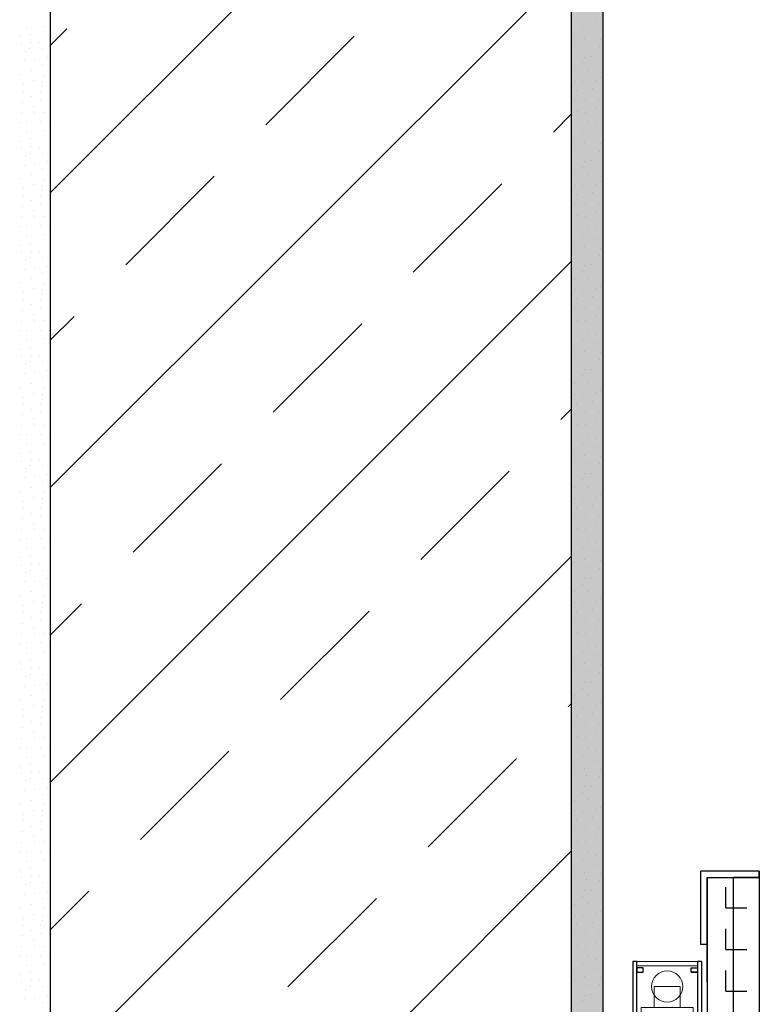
# Model space of a CAD drawing. Header units: millimetres. Extents: x -4577 to 1032787, y -66234 to 201209.
# Tile 177 of 256: x 3107 to 3462, y -7648 to -7176. Entities that reach past the tile are written whole.
import ezdxf

# ---------------------------------------------------------------- set-up
doc = ezdxf.new("R2010")
doc.units = ezdxf.units.MM
doc.linetypes.add('510_5_2OG_ELT_1004$0$11-07-22_DS_2OG$0$AUSGEZOGEN', pattern=[0])
doc.layers.add('510_5_2OG_ELT_1004$0$11-07-22_DS_2OG$0$Nichttragende_Bauteile', color=8, linetype='510_5_2OG_ELT_1004$0$11-07-22_DS_2OG$0$AUSGEZOGEN')
doc.layers.add('510_5_2OG_ELT_1004$0$11-07-22_DS_2OG$0$Tragende_Bauteile', color=8, linetype='510_5_2OG_ELT_1004$0$11-07-22_DS_2OG$0$AUSGEZOGEN')
pattern_1 = [(0, (1905.797, -66881.692), (20, 20), [10, -10]), (90, (1905.797, -66881.692), (20, 20), [10, -10])]

# ---------------------------------------------------------------- blocks, each defined once
blk = doc.blocks.new('510_5_2OG_ELT_1004$0$11-07-22_DS_2OG$0$MUSTER_0')
at = {"layer": '510_5_2OG_ELT_1004$0$11-07-22_DS_2OG$0$Nichttragende_Bauteile', "color": 7, "linetype": '510_5_2OG_ELT_1004$0$11-07-22_DS_2OG$0$AUSGEZOGEN', "lineweight": 18}
for p, q in [((1.21465, 59.71225), (1.21465, 59.71225)), ((1.22275, 59.713), (1.22275, 59.713)), ((1.48115, 59.71295), (1.48115, 59.71295)), ((1.48785, 59.71535), (1.48785, 59.71535)), ((1.2116, 59.70795), (1.2116, 59.70795)), ((1.2168, 59.70895), (1.2168, 59.70895)), ((1.47685, 59.7094), (1.47685, 59.7094)), ((1.48225, 59.70715), (1.48225, 59.70715)), ((1.48845, 59.71095), (1.48845, 59.71095)), ((1.4897, 59.7066), (1.4897, 59.7066)), ((1.2123, 59.70445), (1.2123, 59.70445)), ((1.21615, 59.70215), (1.21615, 59.70215)), ((1.2171, 59.7052), (1.2171, 59.7052)), ((1.221, 59.70505), (1.221, 59.70505)), ((1.2222, 59.70215), (1.2222, 59.70215)), ((1.4776, 59.7059), (1.4776, 59.7059)), ((1.4834, 59.70345), (1.4834, 59.70345)), ((1.48965, 59.7031), (1.48965, 59.7031)), ((1.21405, 59.70105), (1.21405, 59.70105)), ((1.22455, 59.69795), (1.22455, 59.69795)), ((1.48285, 59.69825), (1.48285, 59.69825)), ((1.4858, 59.6985), (1.4858, 59.6985)), ((1.2138, 59.69645), (1.2138, 59.69645)), ((1.2184, 59.6968), (1.2184, 59.6968)), ((1.2223, 59.6947), (1.2223, 59.6947)), ((1.48145, 59.69545), (1.48145, 59.69545)), ((1.48825, 59.694), (1.48825, 59.694)), ((1.2119, 59.68995), (1.2119, 59.68995)), ((1.21725, 59.6918), (1.21725, 59.6918)), ((1.223, 59.6896), (1.223, 59.6896)), ((1.47735, 59.69175), (1.47735, 59.69175)), ((1.48385, 59.69195), (1.48385, 59.69195)), ((1.48995, 59.6884), (1.48995, 59.6884)), ((1.21325, 59.6851), (1.21325, 59.6851)), ((1.2179, 59.687), (1.2179, 59.687)), ((1.2225, 59.6863), (1.2225, 59.6863)), ((1.2225, 59.6842), (1.2225, 59.6842)), ((1.47775, 59.6866), (1.47775, 59.6866)), ((1.4814, 59.6864), (1.4814, 59.6864)), ((1.48585, 59.6832), (1.48585, 59.6832)), ((1.4874, 59.68715), (1.4874, 59.68715)), ((1.2131, 59.68185), (1.2131, 59.68185)), ((1.21695, 59.67935), (1.21695, 59.67935)), ((1.22155, 59.68155), (1.22155, 59.68155)), ((1.4784, 59.68225), (1.4784, 59.68225)), ((1.48315, 59.68155), (1.48315, 59.68155)), ((1.21255, 59.67665), (1.21255, 59.67665)), ((1.21785, 59.6747), (1.21785, 59.6747)), ((1.2213, 59.6779), (1.2213, 59.6779)), ((1.4773, 59.6774), (1.4773, 59.6774)), ((1.4827, 59.67755), (1.4827, 59.67755)), ((1.48755, 59.6736), (1.48755, 59.6736)), ((1.4889, 59.67795), (1.4889, 59.67795)), ((1.21205, 59.67155), (1.21205, 59.67155)), ((1.21835, 59.67185), (1.21835, 59.67185)), ((1.22295, 59.6717), (1.22295, 59.6717)), ((1.4787, 59.67205), (1.4787, 59.67205)), ((1.4826, 59.67175), (1.4826, 59.67175)), ((1.2114, 59.667), (1.2114, 59.667)), ((1.21465, 59.6672), (1.21465, 59.6672)), ((1.22115, 59.6672), (1.22115, 59.6672)), ((1.2255, 59.6672), (1.2255, 59.6672)), ((1.4794, 59.66715), (1.4794, 59.66715)), ((1.48435, 59.66715), (1.48435, 59.66715)), ((1.48785, 59.66535), (1.48785, 59.66535)), ((1.491, 59.6678), (1.491, 59.6678)), ((1.21465, 59.66225), (1.21465, 59.66225)), ((1.22275, 59.663), (1.22275, 59.663)), ((1.47685, 59.6594), (1.47685, 59.6594)), ((1.48115, 59.66295), (1.48115, 59.66295)), ((1.48845, 59.66095), (1.48845, 59.66095)), ((1.2116, 59.65795), (1.2116, 59.65795)), ((1.2168, 59.65895), (1.2168, 59.65895)), ((1.2171, 59.6552), (1.2171, 59.6552)), ((1.221, 59.65505), (1.221, 59.65505)), ((1.4776, 59.6559), (1.4776, 59.6559)), ((1.48225, 59.65715), (1.48225, 59.65715)), ((1.4897, 59.6566), (1.4897, 59.6566)), ((1.2123, 59.65445), (1.2123, 59.65445)), ((1.21405, 59.65105), (1.21405, 59.65105)), ((1.21615, 59.65215), (1.21615, 59.65215)), ((1.2222, 59.65215), (1.2222, 59.65215)), ((1.4834, 59.65345), (1.4834, 59.65345)), ((1.48965, 59.6531), (1.48965, 59.6531)), ((1.2138, 59.64645), (1.2138, 59.64645)), ((1.2184, 59.6468), (1.2184, 59.6468)), ((1.22455, 59.64795), (1.22455, 59.64795)), ((1.48145, 59.64545), (1.48145, 59.64545)), ((1.48285, 59.64825), (1.48285, 59.64825)), ((1.4858, 59.6485), (1.4858, 59.6485)), ((1.21725, 59.6418), (1.21725, 59.6418)), ((1.2223, 59.6447), (1.2223, 59.6447)), ((1.47735, 59.64175), (1.47735, 59.64175)), ((1.48385, 59.64195), (1.48385, 59.64195)), ((1.48825, 59.644), (1.48825, 59.644)), ((1.2119, 59.63995), (1.2119, 59.63995)), ((1.2179, 59.637), (1.2179, 59.637)), ((1.2225, 59.6363), (1.2225, 59.6363)), ((1.223, 59.6396), (1.223, 59.6396)), ((1.47775, 59.6366), (1.47775, 59.6366)), ((1.4814, 59.6364), (1.4814, 59.6364)), ((1.4874, 59.63715), (1.4874, 59.63715)), ((1.48995, 59.6384), (1.48995, 59.6384)), ((1.2131, 59.63185), (1.2131, 59.63185)), ((1.21325, 59.6351), (1.21325, 59.6351)), ((1.22155, 59.63155), (1.22155, 59.63155)), ((1.2225, 59.6342), (1.2225, 59.6342)), ((1.4784, 59.63225), (1.4784, 59.63225)), ((1.48315, 59.63155), (1.48315, 59.63155)), ((1.48585, 59.6332), (1.48585, 59.6332)), ((1.21255, 59.62665), (1.21255, 59.62665)), ((1.21695, 59.62935), (1.21695, 59.62935)), ((1.2213, 59.6279), (1.2213, 59.6279)), ((1.4773, 59.6274), (1.4773, 59.6274)), ((1.4827, 59.62755), (1.4827, 59.62755)), ((1.4889, 59.62795), (1.4889, 59.62795)), ((1.21205, 59.62155), (1.21205, 59.62155)), ((1.21785, 59.6247), (1.21785, 59.6247)), ((1.21835, 59.62185), (1.21835, 59.62185)), ((1.22295, 59.6217), (1.22295, 59.6217)), ((1.4787, 59.62205), (1.4787, 59.62205)), ((1.4826, 59.62175), (1.4826, 59.62175)), ((1.48755, 59.6236), (1.48755, 59.6236)), ((1.2114, 59.617), (1.2114, 59.617)), ((1.21465, 59.6172), (1.21465, 59.6172)), ((1.22115, 59.6172), (1.22115, 59.6172)), ((1.2255, 59.6172), (1.2255, 59.6172)), ((1.4794, 59.61715), (1.4794, 59.61715)), ((1.48435, 59.61715), (1.48435, 59.61715)), ((1.491, 59.6178), (1.491, 59.6178)), ((1.21465, 59.61225), (1.21465, 59.61225)), ((1.22275, 59.613), (1.22275, 59.613)), ((1.48115, 59.61295), (1.48115, 59.61295)), ((1.48785, 59.61535), (1.48785, 59.61535)), ((1.2116, 59.60795), (1.2116, 59.60795)), ((1.2168, 59.60895), (1.2168, 59.60895)), ((1.47685, 59.6094), (1.47685, 59.6094)), ((1.48845, 59.61095), (1.48845, 59.61095)), ((1.2123, 59.60445), (1.2123, 59.60445)), ((1.2171, 59.6052), (1.2171, 59.6052)), ((1.221, 59.60505), (1.221, 59.60505)), ((1.4776, 59.6059), (1.4776, 59.6059)), ((1.48225, 59.60715), (1.48225, 59.60715)), ((1.4834, 59.60345), (1.4834, 59.60345)), ((1.48965, 59.6031), (1.48965, 59.6031)), ((1.4897, 59.6066), (1.4897, 59.6066)), ((1.21405, 59.60105), (1.21405, 59.60105)), ((1.21615, 59.60215), (1.21615, 59.60215)), ((1.2222, 59.60215), (1.2222, 59.60215)), ((1.22455, 59.59795), (1.22455, 59.59795)), ((1.48285, 59.59825), (1.48285, 59.59825)), ((1.4858, 59.5985), (1.4858, 59.5985)), ((1.2138, 59.59645), (1.2138, 59.59645)), ((1.2184, 59.5968), (1.2184, 59.5968)), ((1.2223, 59.5947), (1.2223, 59.5947)), ((1.48145, 59.59545), (1.48145, 59.59545)), ((1.48825, 59.594), (1.48825, 59.594)), ((1.2119, 59.58995), (1.2119, 59.58995)), ((1.21725, 59.5918), (1.21725, 59.5918)), ((1.223, 59.5896), (1.223, 59.5896)), ((1.47735, 59.59175), (1.47735, 59.59175)), ((1.48385, 59.59195), (1.48385, 59.59195)), ((1.21325, 59.5851), (1.21325, 59.5851)), ((1.2179, 59.587), (1.2179, 59.587)), ((1.2225, 59.5863), (1.2225, 59.5863)), ((1.2225, 59.5842), (1.2225, 59.5842)), ((1.47775, 59.5866), (1.47775, 59.5866)), ((1.4814, 59.5864), (1.4814, 59.5864)), ((1.4874, 59.58715), (1.4874, 59.58715)), ((1.48995, 59.5884), (1.48995, 59.5884)), ((1.2131, 59.58185), (1.2131, 59.58185)), ((1.21695, 59.57935), (1.21695, 59.57935)), ((1.22155, 59.58155), (1.22155, 59.58155)), ((1.4784, 59.58225), (1.4784, 59.58225)), ((1.48315, 59.58155), (1.48315, 59.58155)), ((1.48585, 59.5832), (1.48585, 59.5832)), ((1.21255, 59.57665), (1.21255, 59.57665)), ((1.21785, 59.5747), (1.21785, 59.5747)), ((1.2213, 59.5779), (1.2213, 59.5779)), ((1.4773, 59.5774), (1.4773, 59.5774)), ((1.4827, 59.57755), (1.4827, 59.57755)), ((1.4889, 59.57795), (1.4889, 59.57795)), ((1.21205, 59.57155), (1.21205, 59.57155)), ((1.21835, 59.57185), (1.21835, 59.57185)), ((1.22295, 59.5717), (1.22295, 59.5717)), ((1.4787, 59.57205), (1.4787, 59.57205)), ((1.4826, 59.57175), (1.4826, 59.57175)), ((1.48755, 59.5736), (1.48755, 59.5736)), ((1.2114, 59.567), (1.2114, 59.567)), ((1.21465, 59.5672), (1.21465, 59.5672)), ((1.22115, 59.5672), (1.22115, 59.5672)), ((1.2255, 59.5672), (1.2255, 59.5672)), ((1.4794, 59.56715), (1.4794, 59.56715)), ((1.48435, 59.56715), (1.48435, 59.56715)), ((1.48785, 59.56535), (1.48785, 59.56535)), ((1.491, 59.5678), (1.491, 59.5678)), ((1.21465, 59.56225), (1.21465, 59.56225)), ((1.22275, 59.563), (1.22275, 59.563)), ((1.48115, 59.56295), (1.48115, 59.56295)), ((1.48845, 59.56095), (1.48845, 59.56095)), ((1.2116, 59.55795), (1.2116, 59.55795)), ((1.2168, 59.55895), (1.2168, 59.55895)), ((1.47685, 59.5594), (1.47685, 59.5594)), ((1.4776, 59.5559), (1.4776, 59.5559)), ((1.48225, 59.55715), (1.48225, 59.55715)), ((1.4897, 59.5566), (1.4897, 59.5566)), ((1.2123, 59.55445), (1.2123, 59.55445)), ((1.21405, 59.55105), (1.21405, 59.55105)), ((1.21615, 59.55215), (1.21615, 59.55215)), ((1.2171, 59.5552), (1.2171, 59.5552)), ((1.221, 59.55505), (1.221, 59.55505)), ((1.2222, 59.55215), (1.2222, 59.55215)), ((1.4834, 59.55345), (1.4834, 59.55345)), ((1.48965, 59.5531), (1.48965, 59.5531)), ((1.2138, 59.54645), (1.2138, 59.54645)), ((1.2184, 59.5468), (1.2184, 59.5468)), ((1.22455, 59.54795), (1.22455, 59.54795)), ((1.48285, 59.54825), (1.48285, 59.54825)), ((1.4858, 59.5485), (1.4858, 59.5485)), ((1.21725, 59.5418), (1.21725, 59.5418)), ((1.2223, 59.5447), (1.2223, 59.5447)), ((1.47735, 59.54175), (1.47735, 59.54175)), ((1.48145, 59.54545), (1.48145, 59.54545)), ((1.48385, 59.54195), (1.48385, 59.54195)), ((1.48825, 59.544), (1.48825, 59.544)), ((1.2119, 59.53995), (1.2119, 59.53995)), ((1.2179, 59.537), (1.2179, 59.537)), ((1.223, 59.5396), (1.223, 59.5396)), ((1.47775, 59.5366), (1.47775, 59.5366)), ((1.4874, 59.53715), (1.4874, 59.53715)), ((1.48995, 59.5384), (1.48995, 59.5384)), ((1.2131, 59.53185), (1.2131, 59.53185)), ((1.21325, 59.5351), (1.21325, 59.5351)), ((1.2225, 59.5363), (1.2225, 59.5363)), ((1.2225, 59.5342), (1.2225, 59.5342)), ((1.4784, 59.53225), (1.4784, 59.53225)), ((1.4814, 59.5364), (1.4814, 59.5364)), ((1.48585, 59.5332), (1.48585, 59.5332)), ((1.21695, 59.52935), (1.21695, 59.52935)), ((1.2213, 59.5279), (1.2213, 59.5279)), ((1.22155, 59.53155), (1.22155, 59.53155)), ((1.4773, 59.5274), (1.4773, 59.5274)), ((1.4827, 59.52755), (1.4827, 59.52755)), ((1.48315, 59.53155), (1.48315, 59.53155)), ((1.4889, 59.52795), (1.4889, 59.52795)), ((1.21255, 59.52665), (1.21255, 59.52665)), ((1.21785, 59.5247), (1.21785, 59.5247)), ((1.48755, 59.5236), (1.48755, 59.5236)), ((1.21205, 59.52155), (1.21205, 59.52155)), ((1.21835, 59.52185), (1.21835, 59.52185)), ((1.22295, 59.5217), (1.22295, 59.5217)), ((1.4787, 59.52205), (1.4787, 59.52205)), ((1.4826, 59.52175), (1.4826, 59.52175)), ((1.491, 59.5178), (1.491, 59.5178)), ((1.2114, 59.517), (1.2114, 59.517)), ((1.21465, 59.5172), (1.21465, 59.5172)), ((1.22115, 59.5172), (1.22115, 59.5172)), ((1.22275, 59.513), (1.22275, 59.513)), ((1.2255, 59.5172), (1.2255, 59.5172)), ((1.4794, 59.51715), (1.4794, 59.51715)), ((1.48115, 59.51295), (1.48115, 59.51295)), ((1.48435, 59.51715), (1.48435, 59.51715)), ((1.48785, 59.51535), (1.48785, 59.51535)), ((1.21465, 59.51225), (1.21465, 59.51225)), ((1.2168, 59.50895), (1.2168, 59.50895)), ((1.47685, 59.5094), (1.47685, 59.5094)), ((1.48845, 59.51095), (1.48845, 59.51095)), ((1.2116, 59.50795), (1.2116, 59.50795)), ((1.2123, 59.50445), (1.2123, 59.50445)), ((1.2171, 59.5052), (1.2171, 59.5052)), ((1.221, 59.50505), (1.221, 59.50505)), ((1.4776, 59.5059), (1.4776, 59.5059)), ((1.48225, 59.50715), (1.48225, 59.50715)), ((1.4834, 59.50345), (1.4834, 59.50345)), ((1.4897, 59.5066), (1.4897, 59.5066)), ((1.21405, 59.50105), (1.21405, 59.50105)), ((1.21615, 59.50215), (1.21615, 59.50215)), ((1.2222, 59.50215), (1.2222, 59.50215)), ((1.48965, 59.5031), (1.48965, 59.5031)), ((1.2138, 59.49645), (1.2138, 59.49645)), ((1.2184, 59.4968), (1.2184, 59.4968)), ((1.2223, 59.4947), (1.2223, 59.4947)), ((1.22455, 59.49795), (1.22455, 59.49795)), ((1.48145, 59.49545), (1.48145, 59.49545)), ((1.48285, 59.49825), (1.48285, 59.49825)), ((1.4858, 59.4985), (1.4858, 59.4985)), ((1.2119, 59.48995), (1.2119, 59.48995)), ((1.21725, 59.4918), (1.21725, 59.4918)), ((1.223, 59.4896), (1.223, 59.4896)), ((1.47735, 59.49175), (1.47735, 59.49175)), ((1.48385, 59.49195), (1.48385, 59.49195)), ((1.48825, 59.494), (1.48825, 59.494)), ((1.21325, 59.4851), (1.21325, 59.4851)), ((1.2179, 59.487), (1.2179, 59.487)), ((1.2225, 59.4863), (1.2225, 59.4863)), ((1.47775, 59.4866), (1.47775, 59.4866)), ((1.4814, 59.4864), (1.4814, 59.4864)), ((1.4874, 59.48715), (1.4874, 59.48715)), ((1.48995, 59.4884), (1.48995, 59.4884)), ((1.2131, 59.48185), (1.2131, 59.48185)), ((1.22155, 59.48155), (1.22155, 59.48155)), ((1.2225, 59.4842), (1.2225, 59.4842)), ((1.4784, 59.48225), (1.4784, 59.48225)), ((1.48315, 59.48155), (1.48315, 59.48155)), ((1.48585, 59.4832), (1.48585, 59.4832)), ((1.21255, 59.47665), (1.21255, 59.47665)), ((1.21695, 59.47935), (1.21695, 59.47935)), ((1.2213, 59.4779), (1.2213, 59.4779)), ((1.4773, 59.4774), (1.4773, 59.4774)), ((1.4827, 59.47755), (1.4827, 59.47755)), ((1.4889, 59.47795), (1.4889, 59.47795)), ((1.21205, 59.47155), (1.21205, 59.47155)), ((1.21785, 59.4747), (1.21785, 59.4747)), ((1.21835, 59.47185), (1.21835, 59.47185)), ((1.22295, 59.4717), (1.22295, 59.4717)), ((1.4787, 59.47205), (1.4787, 59.47205)), ((1.4826, 59.47175), (1.4826, 59.47175)), ((1.48755, 59.4736), (1.48755, 59.4736)), ((1.2114, 59.467), (1.2114, 59.467)), ((1.21465, 59.4672), (1.21465, 59.4672)), ((1.22115, 59.4672), (1.22115, 59.4672)), ((1.2255, 59.4672), (1.2255, 59.4672)), ((1.4794, 59.46715), (1.4794, 59.46715)), ((1.48435, 59.46715), (1.48435, 59.46715)), ((1.491, 59.4678), (1.491, 59.4678)), ((1.21465, 59.46225), (1.21465, 59.46225)), ((1.22275, 59.463), (1.22275, 59.463)), ((1.48115, 59.46295), (1.48115, 59.46295)), ((1.48785, 59.46535), (1.48785, 59.46535)), ((1.48845, 59.46095), (1.48845, 59.46095)), ((1.2116, 59.45795), (1.2116, 59.45795)), ((1.2168, 59.45895), (1.2168, 59.45895)), ((1.47685, 59.4594), (1.47685, 59.4594)), ((1.48225, 59.45715), (1.48225, 59.45715)), ((1.4897, 59.4566), (1.4897, 59.4566)), ((1.2123, 59.45445), (1.2123, 59.45445)), ((1.21615, 59.45215), (1.21615, 59.45215)), ((1.2171, 59.4552), (1.2171, 59.4552)), ((1.221, 59.45505), (1.221, 59.45505)), ((1.2222, 59.45215), (1.2222, 59.45215)), ((1.4776, 59.4559), (1.4776, 59.4559)), ((1.4834, 59.45345), (1.4834, 59.45345)), ((1.48965, 59.4531), (1.48965, 59.4531)), ((1.21405, 59.45105), (1.21405, 59.45105)), ((1.2184, 59.4468), (1.2184, 59.4468)), ((1.22455, 59.44795), (1.22455, 59.44795)), ((1.48285, 59.44825), (1.48285, 59.44825)), ((1.4858, 59.4485), (1.4858, 59.4485)), ((1.2138, 59.44645), (1.2138, 59.44645)), ((1.2223, 59.4447), (1.2223, 59.4447)), ((1.48145, 59.44545), (1.48145, 59.44545)), ((1.48825, 59.444), (1.48825, 59.444)), ((1.2119, 59.43995), (1.2119, 59.43995)), ((1.21725, 59.4418), (1.21725, 59.4418)), ((1.223, 59.4396), (1.223, 59.4396)), ((1.47735, 59.44175), (1.47735, 59.44175)), ((1.48385, 59.44195), (1.48385, 59.44195)), ((1.48995, 59.4384), (1.48995, 59.4384)), ((1.21325, 59.4351), (1.21325, 59.4351)), ((1.2179, 59.437), (1.2179, 59.437)), ((1.2225, 59.4363), (1.2225, 59.4363)), ((1.2225, 59.4342), (1.2225, 59.4342)), ((1.47775, 59.4366), (1.47775, 59.4366)), ((1.4814, 59.4364), (1.4814, 59.4364)), ((1.48585, 59.4332), (1.48585, 59.4332)), ((1.4874, 59.43715), (1.4874, 59.43715)), ((1.2131, 59.43185), (1.2131, 59.43185)), ((1.21695, 59.42935), (1.21695, 59.42935)), ((1.2213, 59.4279), (1.2213, 59.4279)), ((1.22155, 59.43155), (1.22155, 59.43155)), ((1.4784, 59.43225), (1.4784, 59.43225)), ((1.48315, 59.43155), (1.48315, 59.43155)), ((1.4889, 59.42795), (1.4889, 59.42795)), ((1.21255, 59.42665), (1.21255, 59.42665)), ((1.21785, 59.4247), (1.21785, 59.4247)), ((1.4773, 59.4274), (1.4773, 59.4274)), ((1.4827, 59.42755), (1.4827, 59.42755)), ((1.48755, 59.4236), (1.48755, 59.4236)), ((1.21205, 59.42155), (1.21205, 59.42155)), ((1.21835, 59.42185), (1.21835, 59.42185)), ((1.22295, 59.4217), (1.22295, 59.4217)), ((1.4787, 59.42205), (1.4787, 59.42205)), ((1.4826, 59.42175), (1.4826, 59.42175)), ((1.2114, 59.417), (1.2114, 59.417)), ((1.21465, 59.4172), (1.21465, 59.4172)), ((1.22115, 59.4172), (1.22115, 59.4172)), ((1.2255, 59.4172), (1.2255, 59.4172)), ((1.4794, 59.41715), (1.4794, 59.41715)), ((1.48435, 59.41715), (1.48435, 59.41715)), ((1.48785, 59.41535), (1.48785, 59.41535)), ((1.491, 59.4178), (1.491, 59.4178)), ((1.21465, 59.41225), (1.21465, 59.41225)), ((1.22275, 59.413), (1.22275, 59.413)), ((1.47685, 59.4094), (1.47685, 59.4094)), ((1.48115, 59.41295), (1.48115, 59.41295)), ((1.48845, 59.41095), (1.48845, 59.41095)), ((1.2116, 59.40795), (1.2116, 59.40795)), ((1.2123, 59.40445), (1.2123, 59.40445)), ((1.2168, 59.40895), (1.2168, 59.40895)), ((1.2171, 59.4052), (1.2171, 59.4052)), ((1.221, 59.40505), (1.221, 59.40505)), ((1.4776, 59.4059), (1.4776, 59.4059)), ((1.48225, 59.40715), (1.48225, 59.40715)), ((1.4897, 59.4066), (1.4897, 59.4066)), ((1.21405, 59.40105), (1.21405, 59.40105)), ((1.21615, 59.40215), (1.21615, 59.40215)), ((1.2222, 59.40215), (1.2222, 59.40215)), ((1.4834, 59.40345), (1.4834, 59.40345)), ((1.48965, 59.4031), (1.48965, 59.4031)), ((1.2138, 59.39645), (1.2138, 59.39645)), ((1.2184, 59.3968), (1.2184, 59.3968)), ((1.22455, 59.39795), (1.22455, 59.39795)), ((1.48145, 59.39545), (1.48145, 59.39545)), ((1.48285, 59.39825), (1.48285, 59.39825)), ((1.4858, 59.3985), (1.4858, 59.3985)), ((1.21725, 59.3918), (1.21725, 59.3918)), ((1.2223, 59.3947), (1.2223, 59.3947)), ((1.47735, 59.39175), (1.47735, 59.39175)), ((1.48385, 59.39195), (1.48385, 59.39195)), ((1.48825, 59.394), (1.48825, 59.394)), ((1.2119, 59.38995), (1.2119, 59.38995)), ((1.2179, 59.387), (1.2179, 59.387)), ((1.2225, 59.3863), (1.2225, 59.3863)), ((1.223, 59.3896), (1.223, 59.3896)), ((1.47775, 59.3866), (1.47775, 59.3866)), ((1.4814, 59.3864), (1.4814, 59.3864)), ((1.4874, 59.38715), (1.4874, 59.38715)), ((1.48995, 59.3884), (1.48995, 59.3884)), ((1.2131, 59.38185), (1.2131, 59.38185)), ((1.21325, 59.3851), (1.21325, 59.3851)), ((1.22155, 59.38155), (1.22155, 59.38155)), ((1.2225, 59.3842), (1.2225, 59.3842)), ((1.4784, 59.38225), (1.4784, 59.38225)), ((1.48315, 59.38155), (1.48315, 59.38155)), ((1.48585, 59.3832), (1.48585, 59.3832)), ((1.21255, 59.37665), (1.21255, 59.37665)), ((1.21695, 59.37935), (1.21695, 59.37935)), ((1.2213, 59.3779), (1.2213, 59.3779)), ((1.4773, 59.3774), (1.4773, 59.3774)), ((1.4827, 59.37755), (1.4827, 59.37755)), ((1.4889, 59.37795), (1.4889, 59.37795)), ((1.21205, 59.37155), (1.21205, 59.37155)), ((1.21785, 59.3747), (1.21785, 59.3747)), ((1.21835, 59.37185), (1.21835, 59.37185)), ((1.22295, 59.3717), (1.22295, 59.3717)), ((1.4787, 59.37205), (1.4787, 59.37205)), ((1.4826, 59.37175), (1.4826, 59.37175)), ((1.48755, 59.3736), (1.48755, 59.3736)), ((1.2114, 59.367), (1.2114, 59.367)), ((1.21465, 59.3672), (1.21465, 59.3672)), ((1.22115, 59.3672), (1.22115, 59.3672)), ((1.2255, 59.3672), (1.2255, 59.3672)), ((1.4794, 59.36715), (1.4794, 59.36715)), ((1.48435, 59.36715), (1.48435, 59.36715)), ((1.491, 59.3678), (1.491, 59.3678)), ((1.21465, 59.36225), (1.21465, 59.36225)), ((1.22275, 59.363), (1.22275, 59.363)), ((1.48115, 59.36295), (1.48115, 59.36295)), ((1.48785, 59.36535), (1.48785, 59.36535)), ((1.2116, 59.35795), (1.2116, 59.35795)), ((1.2168, 59.35895), (1.2168, 59.35895)), ((1.47685, 59.3594), (1.47685, 59.3594)), ((1.48225, 59.35715), (1.48225, 59.35715)), ((1.48845, 59.36095), (1.48845, 59.36095)), ((1.2123, 59.35445), (1.2123, 59.35445)), ((1.2171, 59.3552), (1.2171, 59.3552)), ((1.221, 59.35505), (1.221, 59.35505)), ((1.4776, 59.3559), (1.4776, 59.3559)), ((1.4834, 59.35345), (1.4834, 59.35345)), ((1.48965, 59.3531), (1.48965, 59.3531)), ((1.4897, 59.3566), (1.4897, 59.3566)), ((1.21405, 59.35105), (1.21405, 59.35105)), ((1.21615, 59.35215), (1.21615, 59.35215)), ((1.2222, 59.35215), (1.2222, 59.35215)), ((1.22455, 59.34795), (1.22455, 59.34795)), ((1.48285, 59.34825), (1.48285, 59.34825)), ((1.4858, 59.3485), (1.4858, 59.3485)), ((1.2138, 59.34645), (1.2138, 59.34645)), ((1.2184, 59.3468), (1.2184, 59.3468)), ((1.2223, 59.3447), (1.2223, 59.3447)), ((1.48145, 59.34545), (1.48145, 59.34545)), ((1.48825, 59.344), (1.48825, 59.344)), ((1.2119, 59.33995), (1.2119, 59.33995)), ((1.21725, 59.3418), (1.21725, 59.3418)), ((1.223, 59.3396), (1.223, 59.3396)), ((1.47735, 59.34175), (1.47735, 59.34175)), ((1.48385, 59.34195), (1.48385, 59.34195)), ((1.48995, 59.3384), (1.48995, 59.3384)), ((1.21325, 59.3351), (1.21325, 59.3351)), ((1.2179, 59.337), (1.2179, 59.337)), ((1.2225, 59.3363), (1.2225, 59.3363)), ((1.2225, 59.3342), (1.2225, 59.3342)), ((1.47775, 59.3366), (1.47775, 59.3366)), ((1.4814, 59.3364), (1.4814, 59.3364)), ((1.4874, 59.33715), (1.4874, 59.33715)), ((1.2131, 59.33185), (1.2131, 59.33185)), ((1.21695, 59.32935), (1.21695, 59.32935)), ((1.22155, 59.33155), (1.22155, 59.33155)), ((1.4784, 59.33225), (1.4784, 59.33225)), ((1.48315, 59.33155), (1.48315, 59.33155)), ((1.48585, 59.3332), (1.48585, 59.3332)), ((1.21255, 59.32665), (1.21255, 59.32665)), ((1.21785, 59.3247), (1.21785, 59.3247)), ((1.2213, 59.3279), (1.2213, 59.3279)), ((1.4773, 59.3274), (1.4773, 59.3274)), ((1.4827, 59.32755), (1.4827, 59.32755)), ((1.4889, 59.32795), (1.4889, 59.32795)), ((1.21205, 59.32155), (1.21205, 59.32155)), ((1.21835, 59.32185), (1.21835, 59.32185)), ((1.22295, 59.3217), (1.22295, 59.3217)), ((1.4787, 59.32205), (1.4787, 59.32205)), ((1.4826, 59.32175), (1.4826, 59.32175)), ((1.48755, 59.3236), (1.48755, 59.3236)), ((1.2114, 59.317), (1.2114, 59.317)), ((1.21465, 59.3172), (1.21465, 59.3172)), ((1.22115, 59.3172), (1.22115, 59.3172)), ((1.2255, 59.3172), (1.2255, 59.3172)), ((1.4794, 59.31715), (1.4794, 59.31715)), ((1.48435, 59.31715), (1.48435, 59.31715)), ((1.48785, 59.31535), (1.48785, 59.31535)), ((1.491, 59.3178), (1.491, 59.3178)), ((1.21465, 59.31225), (1.21465, 59.31225)), ((1.22275, 59.313), (1.22275, 59.313)), ((1.48115, 59.31295), (1.48115, 59.31295)), ((1.48845, 59.31095), (1.48845, 59.31095)), ((1.2116, 59.30795), (1.2116, 59.30795)), ((1.2168, 59.30895), (1.2168, 59.30895)), ((1.2171, 59.3052), (1.2171, 59.3052)), ((1.47685, 59.3094), (1.47685, 59.3094)), ((1.4776, 59.3059), (1.4776, 59.3059)), ((1.48225, 59.30715), (1.48225, 59.30715)), ((1.4897, 59.3066), (1.4897, 59.3066)), ((1.2123, 59.30445), (1.2123, 59.30445)), ((1.21405, 59.30105), (1.21405, 59.30105)), ((1.21615, 59.30215), (1.21615, 59.30215)), ((1.221, 59.30505), (1.221, 59.30505)), ((1.2222, 59.30215), (1.2222, 59.30215)), ((1.4834, 59.30345), (1.4834, 59.30345)), ((1.48965, 59.3031), (1.48965, 59.3031)), ((1.2138, 59.29645), (1.2138, 59.29645)), ((1.2184, 59.2968), (1.2184, 59.2968)), ((1.22455, 59.29795), (1.22455, 59.29795)), ((1.48285, 59.29825), (1.48285, 59.29825)), ((1.4858, 59.2985), (1.4858, 59.2985)), ((1.21725, 59.2918), (1.21725, 59.2918)), ((1.2223, 59.2947), (1.2223, 59.2947)), ((1.47735, 59.29175), (1.47735, 59.29175)), ((1.48145, 59.29545), (1.48145, 59.29545)), ((1.48385, 59.29195), (1.48385, 59.29195)), ((1.48825, 59.294), (1.48825, 59.294)), ((1.2119, 59.28995), (1.2119, 59.28995)), ((1.2179, 59.287), (1.2179, 59.287)), ((1.2225, 59.2863), (1.2225, 59.2863)), ((1.223, 59.2896), (1.223, 59.2896)), ((1.47775, 59.2866), (1.47775, 59.2866)), ((1.4814, 59.2864), (1.4814, 59.2864)), ((1.4874, 59.28715), (1.4874, 59.28715)), ((1.48995, 59.2884), (1.48995, 59.2884)), ((1.2131, 59.28185), (1.2131, 59.28185)), ((1.21325, 59.2851), (1.21325, 59.2851)), ((1.22155, 59.28155), (1.22155, 59.28155)), ((1.2225, 59.2842), (1.2225, 59.2842)), ((1.4784, 59.28225), (1.4784, 59.28225)), ((1.48315, 59.28155), (1.48315, 59.28155)), ((1.48585, 59.2832), (1.48585, 59.2832)), ((1.21695, 59.27935), (1.21695, 59.27935)), ((1.2213, 59.2779), (1.2213, 59.2779)), ((1.4773, 59.2774), (1.4773, 59.2774)), ((1.4827, 59.27755), (1.4827, 59.27755)), ((1.4889, 59.27795), (1.4889, 59.27795)), ((1.21255, 59.27665), (1.21255, 59.27665)), ((1.21785, 59.2747), (1.21785, 59.2747)), ((1.4787, 59.27205), (1.4787, 59.27205)), ((1.48755, 59.2736), (1.48755, 59.2736)), ((1.21205, 59.27155), (1.21205, 59.27155)), ((1.21835, 59.27185), (1.21835, 59.27185)), ((1.22295, 59.2717), (1.22295, 59.2717)), ((1.4826, 59.27175), (1.4826, 59.27175)), ((1.491, 59.2678), (1.491, 59.2678)), ((1.2114, 59.267), (1.2114, 59.267)), ((1.21465, 59.2672), (1.21465, 59.2672)), ((1.22115, 59.2672), (1.22115, 59.2672)), ((1.22275, 59.263), (1.22275, 59.263)), ((1.2255, 59.2672), (1.2255, 59.2672)), ((1.4794, 59.26715), (1.4794, 59.26715)), ((1.48115, 59.26295), (1.48115, 59.26295)), ((1.48435, 59.26715), (1.48435, 59.26715)), ((1.48785, 59.26535), (1.48785, 59.26535)), ((1.2116, 59.25795), (1.2116, 59.25795)), ((1.21465, 59.26225), (1.21465, 59.26225)), ((1.2168, 59.25895), (1.2168, 59.25895)), ((1.47685, 59.2594), (1.47685, 59.2594)), ((1.48845, 59.26095), (1.48845, 59.26095)), ((1.2123, 59.25445), (1.2123, 59.25445)), ((1.2171, 59.2552), (1.2171, 59.2552)), ((1.221, 59.25505), (1.221, 59.25505)), ((1.4776, 59.2559), (1.4776, 59.2559)), ((1.48225, 59.25715), (1.48225, 59.25715)), ((1.4834, 59.25345), (1.4834, 59.25345)), ((1.48965, 59.2531), (1.48965, 59.2531)), ((1.4897, 59.2566), (1.4897, 59.2566)), ((1.21405, 59.25105), (1.21405, 59.25105)), ((1.21615, 59.25215), (1.21615, 59.25215)), ((1.2222, 59.25215), (1.2222, 59.25215)), ((1.4858, 59.2485), (1.4858, 59.2485)), ((1.2138, 59.24645), (1.2138, 59.24645)), ((1.2184, 59.2468), (1.2184, 59.2468)), ((1.2223, 59.2447), (1.2223, 59.2447)), ((1.22455, 59.24795), (1.22455, 59.24795)), ((1.48145, 59.24545), (1.48145, 59.24545)), ((1.48285, 59.24825), (1.48285, 59.24825)), ((1.48825, 59.244), (1.48825, 59.244))]:
    blk.add_line(p, q, dxfattribs=at)
blk = doc.blocks.new('510_5_2OG_ELT_1004$0$11-07-22_DS_2OG$0$COMPLEXOBJECT_2')
at = {"layer": '510_5_2OG_ELT_1004$0$11-07-22_DS_2OG$0$Nichttragende_Bauteile', "color": 250, "linetype": '510_5_2OG_ELT_1004$0$11-07-22_DS_2OG$0$AUSGEZOGEN', "lineweight": 25}
for p, q in [((1.50538, 59.26431), (1.50538, 59.18431)), ((1.50738, 59.26431), (1.50538, 59.26431)), ((1.50738, 59.21731), (1.50738, 59.26431)), ((1.53838, 59.26431), (1.53638, 59.26431)), ((1.53638, 59.26431), (1.53638, 59.21731)), ((1.53838, 59.26431), (1.53838, 59.18431)), ((1.50738, 59.25931), (1.51038, 59.25931)), ((1.53338, 59.25931), (1.53638, 59.25931)), ((1.53638, 59.21731), (1.50738, 59.21731)), ((1.50738, 59.21531), (1.53638, 59.21531)), ((1.50738, 59.18631), (1.50738, 59.21531)), ((1.53638, 59.21531), (1.53638, 59.18631)), ((1.53838, 59.18431), (1.50538, 59.18431)), ((1.53638, 59.18631), (1.50738, 59.18631))]:
    blk.add_line(p, q, dxfattribs=at)
at = {"layer": '510_5_2OG_ELT_1004$0$11-07-22_DS_2OG$0$Nichttragende_Bauteile', "color": 250, "linetype": '510_5_2OG_ELT_1004$0$11-07-22_DS_2OG$0$AUSGEZOGEN', "lineweight": 13}
blk.add_line((1.50738, 59.26231), (1.53638, 59.26231), dxfattribs=at)
for points in [[(1.53638, 59.26231), (1.50738, 59.26231), (1.50738, 59.26431), (1.53638, 59.26431), (1.53638, 59.26231)], [(1.52813, 59.25231), (1.51563, 59.25231), (1.51563, 59.24231), (1.52813, 59.24231), (1.52813, 59.25231)], [(1.53438, 59.24231), (1.50938, 59.24231), (1.50938, 59.21731), (1.53438, 59.21731), (1.53438, 59.24231)]]:
    blk.add_lwpolyline(points, close=True, dxfattribs=at)
at = {"layer": '510_5_2OG_ELT_1004$0$11-07-22_DS_2OG$0$Nichttragende_Bauteile', "color": 250, "linetype": '510_5_2OG_ELT_1004$0$11-07-22_DS_2OG$0$AUSGEZOGEN', "lineweight": 25}
for points in [[(1.50738, 59.25931), (1.51038, 59.25931), (1.51038, 59.26131), (1.50738, 59.26131), (1.50738, 59.25931)], [(1.53638, 59.25931), (1.53338, 59.25931), (1.53338, 59.26131), (1.53638, 59.26131), (1.53638, 59.25931)]]:
    blk.add_lwpolyline(points, close=True, dxfattribs=at)
at = {"layer": '510_5_2OG_ELT_1004$0$11-07-22_DS_2OG$0$Nichttragende_Bauteile', "color": 250, "linetype": '510_5_2OG_ELT_1004$0$11-07-22_DS_2OG$0$AUSGEZOGEN', "lineweight": 13}
blk.add_circle((1.52188, 59.25231), 0.0075, dxfattribs=at)
blk.add_arc((1.52188, 59.25231), 0.0075, 180, 0, dxfattribs=at)
blk = doc.blocks.new('510_5_2OG_ELT_1004')
at = {"layer": '510_5_2OG_ELT_1004$0$11-07-22_DS_2OG$0$Nichttragende_Bauteile', "linetype": 'Continuous'}
h = blk.add_hatch(dxfattribs=at)
h.set_pattern_fill('MUSTER_NA', color=256, scale=12.5, style=0, pattern_type=2)
h.set_pattern_definition([(0, (1908.297, -66879.192), (25, 25), [12.5, -12.5]), (90, (1908.297, -66879.192), (25, 25), [12.5, -12.5])])
h.paths.add_polyline_path([(3386.83, -8084.06), (3386.83, -4084.04), (3371.83, -4084.04), (3371.83, -8084.06)], flags=0)
h = blk.add_hatch(dxfattribs=at)
h.set_pattern_fill('MUSTER_NA', color=256, scale=10, style=0, pattern_type=2)
h.set_pattern_definition(pattern_1)
h.paths.add_polyline_path([(3436.83, -7837.81), (3449.33, -7837.81), (3449.34, -7587.06), (3436.83, -7587.06)], flags=0)
h = blk.add_hatch(dxfattribs=at)
h.set_pattern_fill('MUSTER_NA', color=256, scale=10, style=0, pattern_type=2)
h.set_pattern_definition(pattern_1)
h.paths.add_polyline_path([(3449.33, -7837.81), (3461.83, -7837.81), (3461.84, -7587.06), (3449.34, -7587.06)], flags=0)
at = {"layer": '510_5_2OG_ELT_1004$0$11-07-22_DS_2OG$0$Tragende_Bauteile', "linetype": 'Continuous'}
h = blk.add_hatch(dxfattribs=at)
h.set_pattern_fill('SCHRAFFUR_16', color=256, scale=1000, style=0, pattern_type=2)
h.set_pattern_definition([(45, (1895.8, -66891.69), (-70.71068, 70.71068), []), (45, (1860.44, -66856.34), (-70.71068, 70.71068), [60, -35])])
h.paths.add_polyline_path([(3371.83, -9384.06), (3371.83, -4084.06), (3121.83, -4084.06), (3121.83, -9384.06)], flags=0)
at = {"layer": '510_5_2OG_ELT_1004$0$11-07-22_DS_2OG$0$Nichttragende_Bauteile', "linetype": '510_5_2OG_ELT_1004$0$11-07-22_DS_2OG$0$AUSGEZOGEN'}
for p, q in [((3386.85, -4069.06), (3386.83, -9369.06)), ((3386.85, -4084.04), (3386.83, -8084.06)), ((3461.84, -7584.06), (3433.83, -7584.06)), ((3433.83, -7619.18), (3433.83, -7584.06)), ((3461.83, -7586.93), (3461.83, -7584.06)), ((3461.83, -7584.06), (3461.83, -8869.06)), ((3461.84, -7587.06), (3461.84, -7584.06)), ((3436.84, -7587.06), (3436.83, -7587.06)), ((3436.83, -7637.05), (3436.83, -7587.06)), ((3436.83, -7587.06), (3436.83, -7610.46)), ((3436.83, -7587.06), (3436.83, -7619.18)), ((3436.83, -7587.06), (3436.83, -7837.81)), ((3436.84, -7587.06), (3449.34, -7587.06)), ((3436.84, -7587.06), (3449.34, -7587.06)), ((3449.33, -7587.06), (3449.33, -7837.81)), ((3449.34, -7587.06), (3461.84, -7587.06)), ((3461.84, -7587.06), (3449.34, -7587.06)), ((3433.83, -7619.18), (3433.83, -7613.43)), ((3436.83, -7619.18), (3433.83, -7619.18))]:
    blk.add_line(p, q, dxfattribs=at)
at = {"layer": '510_5_2OG_ELT_1004$0$11-07-22_DS_2OG$0$Tragende_Bauteile', "linetype": '510_5_2OG_ELT_1004$0$11-07-22_DS_2OG$0$AUSGEZOGEN'}
for p, q in [((3121.83, -4084.06), (3121.83, -9384.06)), ((3371.83, -9384.06), (3371.83, -4084.06))]:
    blk.add_line(p, q, dxfattribs=at)
at = {"layer": '510_5_2OG_ELT_1004$0$11-07-22_DS_2OG$0$Nichttragende_Bauteile', "linetype": '510_5_2OG_ELT_1004$0$11-07-22_DS_2OG$0$AUSGEZOGEN', "xscale": 1000, "yscale": 1000, "zscale": 1000}
for name in ['510_5_2OG_ELT_1004$0$11-07-22_DS_2OG$0$MUSTER_0', '510_5_2OG_ELT_1004$0$11-07-22_DS_2OG$0$COMPLEXOBJECT_2']:
    blk.add_blockref(name, (1895.8, -66891.69), dxfattribs=at)

msp = doc.modelspace()

# ---------------------------------------------------------------- block references
msp.add_blockref('510_5_2OG_ELT_1004', (0, -0.05))

doc.saveas('drawing.dxf')
